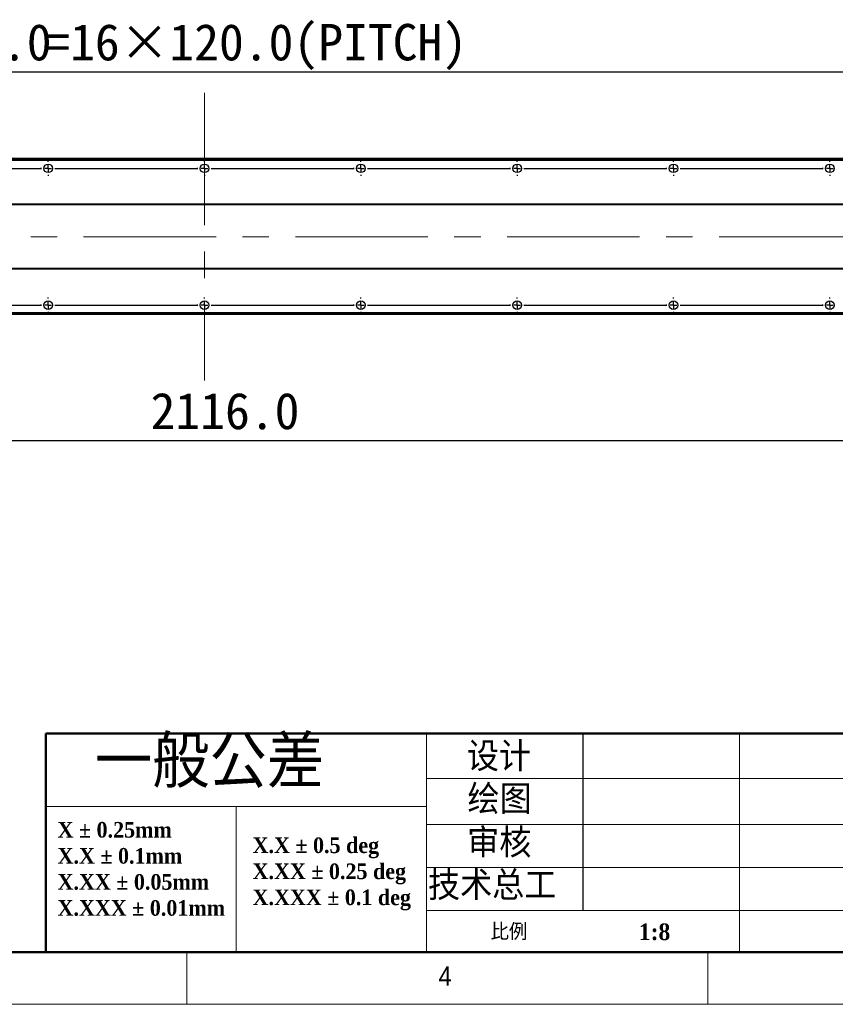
# Model space of a CAD drawing. Header units: millimetres. Extents: x 40 to 3320, y 40 to 2336.
# Tile 4 of 9: x 1152 to 1778, y 40 to 796. Entities that reach past the tile are written whole.
import ezdxf

# ---------------------------------------------------------------- set-up
doc = ezdxf.new("R2010")
doc.units = ezdxf.units.MM
doc.header["$LTSCALE"] = 8
doc.linetypes.add('CENTERX2', pattern=[20.32, 12.7, -2.54, 2.54, -2.54])
doc.layers.add('DIMNS', color=7, linetype='Continuous')
doc.styles.add('SLDTEXTSTYLE1', font='Gothic.ttf', dxfattribs={"width": 0.913})
doc.styles.add('SLDTEXTSTYLE2', font='timesbd.ttf', dxfattribs={"width": 0.933})
doc.styles.add('SLDTEXTSTYLE4', font='txt', dxfattribs={"bigfont": 'bigfont'})
doc.styles.add('SLDTEXTSTYLE8', font='txt')
doc.dimstyles.new('SLDDIMSTYLE0', dxfattribs={"dimtxt": 28, "dimasz": 16, "dimexe": 0, "dimexo": 0.0625, "dimgap": 7, "dimtad": 2, "dimdec": 1, "dimrnd": 1e-09, "dimzin": 4, "dimdsep": 46, "dimtxsty": 'SLDTEXTSTYLE8', "dimsah": 1, "dimcen": 0.09, "dimadec": 0, "dimazin": 1, "dimtfac": 1, "dimtdec": 1, "dimtofl": 0, "dimtmove": 0, "dimatfit": 3, "dimfxl": 0, "dimfrac": 2, "dimtolj": 1, "dimtzin": 12, "dimarcsym": 0})

# ---------------------------------------------------------------- blocks, each defined once
blk = doc.blocks.new('SW_NOTE_0')
at = {"color": 0, "linetype": 'Continuous', "lineweight": 0, "char_height": 12, "attachment_point": 1, "style": 'SLDTEXTSTYLE2'}
for s, insert in [('X.X ± 0.5 deg', (0, 15.82)), ('X.XX ± 0.25 deg', (0, -4.18)), ('X.XXX ± 0.1 deg', (0, -24.18))]:
    blk.add_mtext(s, dxfattribs=dict(at, insert=insert))
blk = doc.blocks.new('SW_NOTE_1')
at = {"color": 0, "linetype": 'Continuous', "lineweight": 0, "char_height": 12, "attachment_point": 1, "style": 'SLDTEXTSTYLE2'}
for s, insert in [('X ± 0.25mm ', (0, 15.82)), ('X.X ± 0.1mm', (0, -4.18))]:
    blk.add_mtext(s, dxfattribs=dict(at, insert=insert))
blk = doc.blocks.new('SW_NOTE_2')
at = {"color": 0, "linetype": 'Continuous', "lineweight": 0, "char_height": 12, "attachment_point": 1, "style": 'SLDTEXTSTYLE2'}
for s, insert in [('X.XX ± 0.05mm', (0, 15.82)), ('X.XXX ± 0.01mm', (0, -4.18))]:
    blk.add_mtext(s, dxfattribs=dict(at, insert=insert))
blk = doc.blocks.new('_D_13')
at = {"layer": 'DIMNS'}
for p, q in [((235.6, 619.19), (235.6, 464.85)), ((2351.6, 613.65), (2351.6, 464.85)), ((235.6, 472.85), (2351.6, 472.85))]:
    blk.add_line(p, q, dxfattribs=at)
for points in [[(235.6, 472.85), (251.6, 470.45), (251.6, 475.25)], [(2351.6, 472.85), (2335.6, 475.25), (2335.6, 470.45)]]:
    blk.add_solid(points, dxfattribs=at)
at = {"layer": 'DIMNS', "insert": (1252.26, 509.59), "char_height": 28, "attachment_point": 1, "style": 'SLDTEXTSTYLE8'}
blk.add_mtext('2116.0', dxfattribs=at)
blk = doc.blocks.new('_D_18')
at = {"layer": 'DIMNS'}
for p, q in [((333.6, 692.01), (333.6, 764)), ((2253.6, 692.01), (2253.6, 764)), ((333.6, 756), (2253.6, 756))]:
    blk.add_line(p, q, dxfattribs=at)
for points in [[(333.6, 756), (349.6, 753.6), (349.6, 758.4)], [(2253.6, 756), (2237.6, 758.4), (2237.6, 753.6)]]:
    blk.add_solid(points, dxfattribs=at)
at = {"layer": 'DIMNS', "char_height": 28, "attachment_point": 1, "style": 'SLDTEXTSTYLE8'}
for s, insert in [('=16×120.0(PITCH)', (1171.43, 792.73)), ('1920.0', (1062, 792.73))]:
    blk.add_mtext(s, dxfattribs=dict(at, insert=insert))
blk = doc.blocks.new('SW_CENTERMARKSYMBOL_2')
at = {"layer": 'DIMNS', "color": 0}
for p, q in [((485.08, 0), (594.92, 0)), ((594.92, 0), (594.16, 0)), ((600, 0), (597.46, 0)), ((600, 0), (597.46, 0)), ((600, 0), (597.46, 0)), ((600, 0), (597.46, 0)), ((600, 0), (597.46, 0)), ((600, 0), (597.46, 0)), ((600, 0), (597.46, 0)), ((600, 0), (597.46, 0)), ((600, 5.08), (600, 5.84)), ((600, 0), (600, 2.54)), ((600, 0), (600, 2.54)), ((600, 0), (600, 2.54)), ((600, 0), (600, 2.54)), ((600, 0), (600, 2.54)), ((600, 0), (600, 2.54)), ((600, 0), (600, 2.54)), ((600, 0), (600, 2.54)), ((600, 0), (600, -2.54)), ((600, 0), (602.54, 0)), ((600, 0), (600, -2.54)), ((600, 0), (602.54, 0)), ((600, 0), (600, -2.54)), ((600, 0), (602.54, 0)), ((600, 0), (600, -2.54)), ((600, 0), (602.54, 0)), ((600, 0), (600, -2.54)), ((600, 0), (602.54, 0)), ((600, 0), (600, -2.54)), ((600, 0), (602.54, 0)), ((600, 0), (600, -2.54)), ((600, 0), (602.54, 0)), ((600, 0), (600, -2.54)), ((600, 0), (602.54, 0)), ((605.08, 0), (605.84, 0)), ((605.08, 0), (714.92, 0)), ((714.92, 0), (714.16, 0)), ((720, 0), (717.46, 0)), ((720, 0), (717.46, 0)), ((720, 0), (717.46, 0)), ((720, 0), (717.46, 0)), ((720, 0), (717.46, 0)), ((720, 0), (717.46, 0)), ((720, 0), (717.46, 0)), ((720, 0), (717.46, 0)), ((720, 0), (717.46, 0)), ((720, 5.08), (720, 5.84)), ((720, 0), (720, 2.54)), ((720, 0), (720, 2.54)), ((720, 0), (720, 2.54)), ((720, 0), (720, 2.54)), ((720, 0), (720, 2.54)), ((720, 0), (720, 2.54)), ((720, 0), (720, 2.54)), ((720, 0), (720, 2.54)), ((720, 0), (720, 2.54)), ((720, 0), (720, -2.54)), ((720, 0), (722.54, 0)), ((720, 0), (720, -2.54)), ((720, 0), (722.54, 0)), ((720, 0), (720, -2.54)), ((720, 0), (722.54, 0)), ((720, 0), (720, -2.54)), ((720, 0), (722.54, 0)), ((720, 0), (720, -2.54)), ((720, 0), (722.54, 0)), ((720, 0), (720, -2.54)), ((720, 0), (722.54, 0)), ((720, 0), (720, -2.54)), ((720, 0), (722.54, 0)), ((720, 0), (720, -2.54)), ((720, 0), (722.54, 0)), ((720, 0), (720, -2.54)), ((720, 0), (722.54, 0)), ((725.08, 0), (725.84, 0)), ((725.08, 0), (834.92, 0)), ((834.92, 0), (834.16, 0)), ((840, 0), (837.46, 0)), ((840, 0), (837.46, 0)), ((840, 0), (837.46, 0)), ((840, 0), (837.46, 0)), ((840, 0), (837.46, 0)), ((840, 0), (837.46, 0)), ((840, 0), (837.46, 0)), ((840, 0), (837.46, 0)), ((840, 5.08), (840, 5.84)), ((840, 0), (840, 2.54)), ((840, 0), (840, 2.54)), ((840, 0), (840, 2.54)), ((840, 0), (840, 2.54)), ((840, 0), (840, 2.54)), ((840, 0), (840, 2.54)), ((840, 0), (840, 2.54)), ((840, 0), (840, 2.54)), ((840, 0), (840, -2.54)), ((840, 0), (842.54, 0)), ((840, 0), (840, -2.54)), ((840, 0), (842.54, 0)), ((840, 0), (840, -2.54)), ((840, 0), (842.54, 0)), ((840, 0), (840, -2.54)), ((840, 0), (842.54, 0)), ((840, 0), (840, -2.54)), ((840, 0), (842.54, 0)), ((840, 0), (840, -2.54)), ((840, 0), (842.54, 0)), ((840, 0), (840, -2.54)), ((840, 0), (842.54, 0)), ((840, 0), (840, -2.54)), ((840, 0), (842.54, 0)), ((845.08, 0), (845.84, 0)), ((845.08, 0), (954.92, 0)), ((954.92, 0), (954.16, 0)), ((960, 0), (957.46, 0)), ((960, 0), (957.46, 0)), ((960, 0), (957.46, 0)), ((960, 0), (957.46, 0)), ((960, 0), (957.46, 0)), ((960, 0), (957.46, 0)), ((960, 0), (957.46, 0)), ((960, 5.08), (960, 5.84)), ((960, 0), (960, 2.54)), ((960, 0), (960, 2.54)), ((960, 0), (960, 2.54)), ((960, 0), (960, 2.54)), ((960, 0), (960, 2.54)), ((960, 0), (960, 2.54)), ((960, 0), (960, 2.54)), ((960, 0), (960, -2.54)), ((960, 0), (962.54, 0)), ((960, 0), (960, -2.54)), ((960, 0), (962.54, 0)), ((960, 0), (960, -2.54)), ((960, 0), (962.54, 0)), ((960, 0), (960, -2.54)), ((960, 0), (962.54, 0)), ((960, 0), (960, -2.54)), ((960, 0), (962.54, 0)), ((960, 0), (960, -2.54)), ((960, 0), (962.54, 0)), ((960, 0), (960, -2.54)), ((960, 0), (962.54, 0)), ((965.08, 0), (965.84, 0)), ((965.08, 0), (1074.92, 0)), ((1074.92, 0), (1074.16, 0)), ((1080, 0), (1077.46, 0)), ((1080, 0), (1077.46, 0)), ((1080, 0), (1077.46, 0)), ((1080, 0), (1077.46, 0)), ((1080, 0), (1077.46, 0)), ((1080, 0), (1077.46, 0)), ((1080, 5.08), (1080, 5.84)), ((1080, 0), (1080, 2.54)), ((1080, 0), (1080, 2.54)), ((1080, 0), (1080, 2.54)), ((1080, 0), (1080, 2.54)), ((1080, 0), (1080, 2.54)), ((1080, 0), (1080, 2.54)), ((1080, 0), (1080, -2.54)), ((1080, 0), (1082.54, 0)), ((1080, 0), (1080, -2.54)), ((1080, 0), (1082.54, 0)), ((1080, 0), (1080, -2.54)), ((1080, 0), (1082.54, 0)), ((1080, 0), (1080, -2.54)), ((1080, 0), (1082.54, 0)), ((1080, 0), (1080, -2.54)), ((1080, 0), (1082.54, 0)), ((1080, 0), (1080, -2.54)), ((1080, 0), (1082.54, 0)), ((1085.08, 0), (1085.84, 0)), ((1085.08, 0), (1194.92, 0)), ((1194.92, 0), (1194.16, 0)), ((1200, 0), (1197.46, 0)), ((1200, 0), (1197.46, 0)), ((1200, 0), (1197.46, 0)), ((1200, 0), (1197.46, 0)), ((1200, 0), (1197.46, 0)), ((1200, 5.08), (1200, 5.84)), ((1200, 0), (1200, 2.54)), ((1200, 0), (1200, 2.54)), ((1200, 0), (1200, 2.54)), ((1200, 0), (1200, 2.54)), ((1200, 0), (1200, 2.54)), ((1200, 0), (1200, -2.54)), ((1200, 0), (1202.54, 0)), ((1200, 0), (1200, -2.54)), ((1200, 0), (1202.54, 0)), ((1200, 0), (1200, -2.54)), ((1200, 0), (1202.54, 0)), ((1200, 0), (1200, -2.54)), ((1200, 0), (1202.54, 0)), ((1200, 0), (1200, -2.54)), ((1200, 0), (1202.54, 0)), ((600, -5.08), (600, -5.84)), ((720, -5.08), (720, -5.84)), ((840, -5.08), (840, -5.84)), ((960, -5.08), (960, -5.84)), ((1080, -5.08), (1080, -5.84)), ((1200, -5.08), (1200, -5.84))]:
    blk.add_line(p, q, dxfattribs=at)
blk = doc.blocks.new('SW_CENTERMARKSYMBOL_3')
at = {"layer": 'DIMNS', "color": 0}
for p, q in [((365.08, 0), (474.92, 0)), ((474.92, 0), (474.16, 0)), ((480, 0), (477.46, 0)), ((480, 0), (477.46, 0)), ((480, 0), (477.46, 0)), ((480, 0), (477.46, 0)), ((480, 0), (477.46, 0)), ((480, 0), (477.46, 0)), ((480, 0), (477.46, 0)), ((480, 0), (477.46, 0)), ((480, 5.08), (480, 5.84)), ((480, 0), (480, 2.54)), ((480, 0), (480, 2.54)), ((480, 0), (480, 2.54)), ((480, 0), (480, 2.54)), ((480, 0), (480, 2.54)), ((480, 0), (480, 2.54)), ((480, 0), (480, 2.54)), ((480, 0), (480, 2.54)), ((480, 0), (480, -2.54)), ((480, 0), (482.54, 0)), ((480, 0), (480, -2.54)), ((480, 0), (482.54, 0)), ((480, 0), (480, -2.54)), ((480, 0), (482.54, 0)), ((480, 0), (480, -2.54)), ((480, 0), (482.54, 0)), ((480, 0), (480, -2.54)), ((480, 0), (482.54, 0)), ((480, 0), (480, -2.54)), ((480, 0), (482.54, 0)), ((480, 0), (480, -2.54)), ((480, 0), (482.54, 0)), ((480, 0), (480, -2.54)), ((480, 0), (482.54, 0)), ((485.08, 0), (485.84, 0)), ((485.08, 0), (594.92, 0)), ((594.92, 0), (594.16, 0)), ((600, 0), (597.46, 0)), ((600, 0), (597.46, 0)), ((600, 0), (597.46, 0)), ((600, 0), (597.46, 0)), ((600, 0), (597.46, 0)), ((600, 0), (597.46, 0)), ((600, 0), (597.46, 0)), ((600, 0), (597.46, 0)), ((600, 0), (597.46, 0)), ((600, 5.08), (600, 5.84)), ((600, 0), (600, 2.54)), ((600, 0), (600, 2.54)), ((600, 0), (600, 2.54)), ((600, 0), (600, 2.54)), ((600, 0), (600, 2.54)), ((600, 0), (600, 2.54)), ((600, 0), (600, 2.54)), ((600, 0), (600, 2.54)), ((600, 0), (600, 2.54)), ((600, 0), (600, -2.54)), ((600, 0), (602.54, 0)), ((600, 0), (600, -2.54)), ((600, 0), (602.54, 0)), ((600, 0), (600, -2.54)), ((600, 0), (602.54, 0)), ((600, 0), (600, -2.54)), ((600, 0), (602.54, 0)), ((600, 0), (600, -2.54)), ((600, 0), (602.54, 0)), ((600, 0), (600, -2.54)), ((600, 0), (602.54, 0)), ((600, 0), (600, -2.54)), ((600, 0), (602.54, 0)), ((600, 0), (600, -2.54)), ((600, 0), (602.54, 0)), ((600, 0), (600, -2.54)), ((600, 0), (602.54, 0)), ((605.08, 0), (605.84, 0)), ((605.08, 0), (714.92, 0)), ((714.92, 0), (714.16, 0)), ((720, 0), (717.46, 0)), ((720, 0), (717.46, 0)), ((720, 0), (717.46, 0)), ((720, 0), (717.46, 0)), ((720, 0), (717.46, 0)), ((720, 0), (717.46, 0)), ((720, 0), (717.46, 0)), ((720, 0), (717.46, 0)), ((720, 5.08), (720, 5.84)), ((720, 0), (720, 2.54)), ((720, 0), (720, 2.54)), ((720, 0), (720, 2.54)), ((720, 0), (720, 2.54)), ((720, 0), (720, 2.54)), ((720, 0), (720, 2.54)), ((720, 0), (720, 2.54)), ((720, 0), (720, 2.54)), ((720, 0), (720, -2.54)), ((720, 0), (722.54, 0)), ((720, 0), (720, -2.54)), ((720, 0), (722.54, 0)), ((720, 0), (720, -2.54)), ((720, 0), (722.54, 0)), ((720, 0), (720, -2.54)), ((720, 0), (722.54, 0)), ((720, 0), (720, -2.54)), ((720, 0), (722.54, 0)), ((720, 0), (720, -2.54)), ((720, 0), (722.54, 0)), ((720, 0), (720, -2.54)), ((720, 0), (722.54, 0)), ((720, 0), (720, -2.54)), ((720, 0), (722.54, 0)), ((725.08, 0), (725.84, 0)), ((725.08, 0), (834.92, 0)), ((834.92, 0), (834.16, 0)), ((840, 0), (837.46, 0)), ((840, 0), (837.46, 0)), ((840, 0), (837.46, 0)), ((840, 0), (837.46, 0)), ((840, 0), (837.46, 0)), ((840, 0), (837.46, 0)), ((840, 0), (837.46, 0)), ((840, 5.08), (840, 5.84)), ((840, 0), (840, 2.54)), ((840, 0), (840, 2.54)), ((840, 0), (840, 2.54)), ((840, 0), (840, 2.54)), ((840, 0), (840, 2.54)), ((840, 0), (840, 2.54)), ((840, 0), (840, 2.54)), ((840, 0), (840, -2.54)), ((840, 0), (842.54, 0)), ((840, 0), (840, -2.54)), ((840, 0), (842.54, 0)), ((840, 0), (840, -2.54)), ((840, 0), (842.54, 0)), ((840, 0), (840, -2.54)), ((840, 0), (842.54, 0)), ((840, 0), (840, -2.54)), ((840, 0), (842.54, 0)), ((840, 0), (840, -2.54)), ((840, 0), (842.54, 0)), ((840, 0), (840, -2.54)), ((840, 0), (842.54, 0)), ((845.08, 0), (845.84, 0)), ((845.08, 0), (954.92, 0)), ((954.92, 0), (954.16, 0)), ((960, 0), (957.46, 0)), ((960, 0), (957.46, 0)), ((960, 0), (957.46, 0)), ((960, 0), (957.46, 0)), ((960, 0), (957.46, 0)), ((960, 0), (957.46, 0)), ((960, 5.08), (960, 5.84)), ((960, 0), (960, 2.54)), ((960, 0), (960, 2.54)), ((960, 0), (960, 2.54)), ((960, 0), (960, 2.54)), ((960, 0), (960, 2.54)), ((960, 0), (960, 2.54)), ((960, 0), (960, -2.54)), ((960, 0), (962.54, 0)), ((960, 0), (960, -2.54)), ((960, 0), (962.54, 0)), ((960, 0), (960, -2.54)), ((960, 0), (962.54, 0)), ((960, 0), (960, -2.54)), ((960, 0), (962.54, 0)), ((960, 0), (960, -2.54)), ((960, 0), (962.54, 0)), ((960, 0), (960, -2.54)), ((960, 0), (962.54, 0)), ((965.08, 0), (965.84, 0)), ((965.08, 0), (1074.92, 0)), ((1074.92, 0), (1074.16, 0)), ((1080, 0), (1077.46, 0)), ((1080, 0), (1077.46, 0)), ((1080, 0), (1077.46, 0)), ((1080, 0), (1077.46, 0)), ((1080, 0), (1077.46, 0)), ((1080, 5.08), (1080, 5.84)), ((1080, 0), (1080, 2.54)), ((1080, 0), (1080, 2.54)), ((1080, 0), (1080, 2.54)), ((1080, 0), (1080, 2.54)), ((1080, 0), (1080, 2.54)), ((1080, 0), (1080, -2.54)), ((1080, 0), (1082.54, 0)), ((1080, 0), (1080, -2.54)), ((1080, 0), (1082.54, 0)), ((1080, 0), (1080, -2.54)), ((1080, 0), (1082.54, 0)), ((1080, 0), (1080, -2.54)), ((1080, 0), (1082.54, 0)), ((1080, 0), (1080, -2.54)), ((1080, 0), (1082.54, 0)), ((480, -5.08), (480, -5.84)), ((600, -5.08), (600, -5.84)), ((720, -5.08), (720, -5.84)), ((840, -5.08), (840, -5.84)), ((960, -5.08), (960, -5.84)), ((1080, -5.08), (1080, -5.84))]:
    blk.add_line(p, q, dxfattribs=at)
blk = doc.blocks.new('SW_CENTERMARKSYMBOL_6')
at = {"layer": 'DIMNS', "color": 0}
for p, q in [((-1194.92, 0), (-1085.08, 0)), ((-1085.08, 0), (-1085.84, 0)), ((-1080, 0), (-1082.54, 0)), ((-1080, 0), (-1082.54, 0)), ((-1080, 0), (-1082.54, 0)), ((-1080, 0), (-1082.54, 0)), ((-1080, 0), (-1082.54, 0)), ((-1080, 0), (-1082.54, 0)), ((-1080, 0), (-1082.54, 0)), ((-1080, 0), (-1082.54, 0)), ((-1080, 5.08), (-1080, 5.84)), ((-1080, 0), (-1080, 2.54)), ((-1080, 0), (-1080, 2.54)), ((-1080, 0), (-1080, 2.54)), ((-1080, 0), (-1080, 2.54)), ((-1080, 0), (-1080, 2.54)), ((-1080, 0), (-1080, 2.54)), ((-1080, 0), (-1080, 2.54)), ((-1080, 0), (-1080, 2.54)), ((-1080, 0), (-1080, -2.54)), ((-1080, 0), (-1077.46, 0)), ((-1080, 0), (-1080, -2.54)), ((-1080, 0), (-1077.46, 0)), ((-1080, 0), (-1080, -2.54)), ((-1080, 0), (-1077.46, 0)), ((-1080, 0), (-1080, -2.54)), ((-1080, 0), (-1077.46, 0)), ((-1080, 0), (-1080, -2.54)), ((-1080, 0), (-1077.46, 0)), ((-1080, 0), (-1080, -2.54)), ((-1080, 0), (-1077.46, 0)), ((-1080, 0), (-1080, -2.54)), ((-1080, 0), (-1077.46, 0)), ((-1080, 0), (-1080, -2.54)), ((-1080, 0), (-1077.46, 0)), ((-1074.92, 0), (-1074.16, 0)), ((-1074.92, 0), (-965.08, 0)), ((-965.08, 0), (-965.84, 0)), ((-960, 0), (-962.54, 0)), ((-960, 0), (-962.54, 0)), ((-960, 0), (-962.54, 0)), ((-960, 0), (-962.54, 0)), ((-960, 0), (-962.54, 0)), ((-960, 0), (-962.54, 0)), ((-960, 0), (-962.54, 0)), ((-960, 0), (-962.54, 0)), ((-960, 0), (-962.54, 0)), ((-960, 5.08), (-960, 5.84)), ((-960, 0), (-960, 2.54)), ((-960, 0), (-960, 2.54)), ((-960, 0), (-960, 2.54)), ((-960, 0), (-960, 2.54)), ((-960, 0), (-960, 2.54)), ((-960, 0), (-960, 2.54)), ((-960, 0), (-960, 2.54)), ((-960, 0), (-960, 2.54)), ((-960, 0), (-960, 2.54)), ((-960, 0), (-960, -2.54)), ((-960, 0), (-957.46, 0)), ((-960, 0), (-960, -2.54)), ((-960, 0), (-957.46, 0)), ((-960, 0), (-960, -2.54)), ((-960, 0), (-957.46, 0)), ((-960, 0), (-960, -2.54)), ((-960, 0), (-957.46, 0)), ((-960, 0), (-960, -2.54)), ((-960, 0), (-957.46, 0)), ((-960, 0), (-960, -2.54)), ((-960, 0), (-957.46, 0)), ((-960, 0), (-960, -2.54)), ((-960, 0), (-957.46, 0)), ((-960, 0), (-960, -2.54)), ((-960, 0), (-957.46, 0)), ((-960, 0), (-960, -2.54)), ((-960, 0), (-957.46, 0)), ((-954.92, 0), (-954.16, 0)), ((-954.92, 0), (-845.08, 0)), ((-845.08, 0), (-845.84, 0)), ((-840, 0), (-842.54, 0)), ((-840, 0), (-842.54, 0)), ((-840, 0), (-842.54, 0)), ((-840, 0), (-842.54, 0)), ((-840, 0), (-842.54, 0)), ((-840, 0), (-842.54, 0)), ((-840, 0), (-842.54, 0)), ((-840, 0), (-842.54, 0)), ((-840, 5.08), (-840, 5.84)), ((-840, 0), (-840, 2.54)), ((-840, 0), (-840, 2.54)), ((-840, 0), (-840, 2.54)), ((-840, 0), (-840, 2.54)), ((-840, 0), (-840, 2.54)), ((-840, 0), (-840, 2.54)), ((-840, 0), (-840, 2.54)), ((-840, 0), (-840, 2.54)), ((-840, 0), (-840, -2.54)), ((-840, 0), (-837.46, 0)), ((-840, 0), (-840, -2.54)), ((-840, 0), (-837.46, 0)), ((-840, 0), (-840, -2.54)), ((-840, 0), (-837.46, 0)), ((-840, 0), (-840, -2.54)), ((-840, 0), (-837.46, 0)), ((-840, 0), (-840, -2.54)), ((-840, 0), (-837.46, 0)), ((-840, 0), (-840, -2.54)), ((-840, 0), (-837.46, 0)), ((-840, 0), (-840, -2.54)), ((-840, 0), (-837.46, 0)), ((-840, 0), (-840, -2.54)), ((-840, 0), (-837.46, 0)), ((-834.92, 0), (-834.16, 0)), ((-834.92, 0), (-725.08, 0)), ((-725.08, 0), (-725.84, 0)), ((-720, 0), (-722.54, 0)), ((-720, 0), (-722.54, 0)), ((-720, 0), (-722.54, 0)), ((-720, 0), (-722.54, 0)), ((-720, 0), (-722.54, 0)), ((-720, 0), (-722.54, 0)), ((-720, 0), (-722.54, 0)), ((-720, 5.08), (-720, 5.84)), ((-720, 0), (-720, 2.54)), ((-720, 0), (-720, 2.54)), ((-720, 0), (-720, 2.54)), ((-720, 0), (-720, 2.54)), ((-720, 0), (-720, 2.54)), ((-720, 0), (-720, 2.54)), ((-720, 0), (-720, 2.54)), ((-720, 0), (-720, -2.54)), ((-720, 0), (-717.46, 0)), ((-720, 0), (-720, -2.54)), ((-720, 0), (-717.46, 0)), ((-720, 0), (-720, -2.54)), ((-720, 0), (-717.46, 0)), ((-720, 0), (-720, -2.54)), ((-720, 0), (-717.46, 0)), ((-720, 0), (-720, -2.54)), ((-720, 0), (-717.46, 0)), ((-720, 0), (-720, -2.54)), ((-720, 0), (-717.46, 0)), ((-720, 0), (-720, -2.54)), ((-720, 0), (-717.46, 0)), ((-714.92, 0), (-714.16, 0)), ((-714.92, 0), (-605.08, 0)), ((-605.08, 0), (-605.84, 0)), ((-600, 0), (-602.54, 0)), ((-600, 0), (-602.54, 0)), ((-600, 0), (-602.54, 0)), ((-600, 0), (-602.54, 0)), ((-600, 0), (-602.54, 0)), ((-600, 0), (-602.54, 0)), ((-600, 5.08), (-600, 5.84)), ((-600, 0), (-600, 2.54)), ((-600, 0), (-600, 2.54)), ((-600, 0), (-600, 2.54)), ((-600, 0), (-600, 2.54)), ((-600, 0), (-600, 2.54)), ((-600, 0), (-600, 2.54)), ((-600, 0), (-600, -2.54)), ((-600, 0), (-597.46, 0)), ((-600, 0), (-600, -2.54)), ((-600, 0), (-597.46, 0)), ((-600, 0), (-600, -2.54)), ((-600, 0), (-597.46, 0)), ((-600, 0), (-600, -2.54)), ((-600, 0), (-597.46, 0)), ((-600, 0), (-600, -2.54)), ((-600, 0), (-597.46, 0)), ((-600, 0), (-600, -2.54)), ((-600, 0), (-597.46, 0)), ((-594.92, 0), (-594.16, 0)), ((-594.92, 0), (-485.08, 0)), ((-485.08, 0), (-485.84, 0)), ((-480, 0), (-482.54, 0)), ((-480, 0), (-482.54, 0)), ((-480, 0), (-482.54, 0)), ((-480, 0), (-482.54, 0)), ((-480, 0), (-482.54, 0)), ((-480, 5.08), (-480, 5.84)), ((-480, 0), (-480, 2.54)), ((-480, 0), (-480, 2.54)), ((-480, 0), (-480, 2.54)), ((-480, 0), (-480, 2.54)), ((-480, 0), (-480, 2.54)), ((-480, 0), (-480, -2.54)), ((-480, 0), (-477.46, 0)), ((-480, 0), (-480, -2.54)), ((-480, 0), (-477.46, 0)), ((-480, 0), (-480, -2.54)), ((-480, 0), (-477.46, 0)), ((-480, 0), (-480, -2.54)), ((-480, 0), (-477.46, 0)), ((-480, 0), (-480, -2.54)), ((-480, 0), (-477.46, 0)), ((-1080, -5.08), (-1080, -5.84)), ((-960, -5.08), (-960, -5.84)), ((-840, -5.08), (-840, -5.84)), ((-720, -5.08), (-720, -5.84)), ((-600, -5.08), (-600, -5.84)), ((-480, -5.08), (-480, -5.84))]:
    blk.add_line(p, q, dxfattribs=at)
blk = doc.blocks.new('SW_CENTERMARKSYMBOL_7')
at = {"layer": 'DIMNS', "color": 0}
for p, q in [((-1194.92, 0), (-1085.08, 0)), ((-1085.08, 0), (-1085.84, 0)), ((-1080, 0), (-1082.54, 0)), ((-1080, 0), (-1082.54, 0)), ((-1080, 0), (-1082.54, 0)), ((-1080, 0), (-1082.54, 0)), ((-1080, 0), (-1082.54, 0)), ((-1080, 0), (-1082.54, 0)), ((-1080, 0), (-1082.54, 0)), ((-1080, 0), (-1082.54, 0)), ((-1080, 5.08), (-1080, 5.84)), ((-1080, 0), (-1080, 2.54)), ((-1080, 0), (-1080, 2.54)), ((-1080, 0), (-1080, 2.54)), ((-1080, 0), (-1080, 2.54)), ((-1080, 0), (-1080, 2.54)), ((-1080, 0), (-1080, 2.54)), ((-1080, 0), (-1080, 2.54)), ((-1080, 0), (-1080, 2.54)), ((-1080, 0), (-1080, -2.54)), ((-1080, 0), (-1077.46, 0)), ((-1080, 0), (-1080, -2.54)), ((-1080, 0), (-1077.46, 0)), ((-1080, 0), (-1080, -2.54)), ((-1080, 0), (-1077.46, 0)), ((-1080, 0), (-1080, -2.54)), ((-1080, 0), (-1077.46, 0)), ((-1080, 0), (-1080, -2.54)), ((-1080, 0), (-1077.46, 0)), ((-1080, 0), (-1080, -2.54)), ((-1080, 0), (-1077.46, 0)), ((-1080, 0), (-1080, -2.54)), ((-1080, 0), (-1077.46, 0)), ((-1080, 0), (-1080, -2.54)), ((-1080, 0), (-1077.46, 0)), ((-1074.92, 0), (-1074.16, 0)), ((-1074.92, 0), (-965.08, 0)), ((-965.08, 0), (-965.84, 0)), ((-960, 0), (-962.54, 0)), ((-960, 0), (-962.54, 0)), ((-960, 0), (-962.54, 0)), ((-960, 0), (-962.54, 0)), ((-960, 0), (-962.54, 0)), ((-960, 0), (-962.54, 0)), ((-960, 0), (-962.54, 0)), ((-960, 0), (-962.54, 0)), ((-960, 0), (-962.54, 0)), ((-960, 5.08), (-960, 5.84)), ((-960, 0), (-960, 2.54)), ((-960, 0), (-960, 2.54)), ((-960, 0), (-960, 2.54)), ((-960, 0), (-960, 2.54)), ((-960, 0), (-960, 2.54)), ((-960, 0), (-960, 2.54)), ((-960, 0), (-960, 2.54)), ((-960, 0), (-960, 2.54)), ((-960, 0), (-960, 2.54)), ((-960, 0), (-960, -2.54)), ((-960, 0), (-957.46, 0)), ((-960, 0), (-960, -2.54)), ((-960, 0), (-957.46, 0)), ((-960, 0), (-960, -2.54)), ((-960, 0), (-957.46, 0)), ((-960, 0), (-960, -2.54)), ((-960, 0), (-957.46, 0)), ((-960, 0), (-960, -2.54)), ((-960, 0), (-957.46, 0)), ((-960, 0), (-960, -2.54)), ((-960, 0), (-957.46, 0)), ((-960, 0), (-960, -2.54)), ((-960, 0), (-957.46, 0)), ((-960, 0), (-960, -2.54)), ((-960, 0), (-957.46, 0)), ((-960, 0), (-960, -2.54)), ((-960, 0), (-957.46, 0)), ((-954.92, 0), (-954.16, 0)), ((-954.92, 0), (-845.08, 0)), ((-845.08, 0), (-845.84, 0)), ((-840, 0), (-842.54, 0)), ((-840, 0), (-842.54, 0)), ((-840, 0), (-842.54, 0)), ((-840, 0), (-842.54, 0)), ((-840, 0), (-842.54, 0)), ((-840, 0), (-842.54, 0)), ((-840, 0), (-842.54, 0)), ((-840, 0), (-842.54, 0)), ((-840, 5.08), (-840, 5.84)), ((-840, 0), (-840, 2.54)), ((-840, 0), (-840, 2.54)), ((-840, 0), (-840, 2.54)), ((-840, 0), (-840, 2.54)), ((-840, 0), (-840, 2.54)), ((-840, 0), (-840, 2.54)), ((-840, 0), (-840, 2.54)), ((-840, 0), (-840, 2.54)), ((-840, 0), (-840, -2.54)), ((-840, 0), (-837.46, 0)), ((-840, 0), (-840, -2.54)), ((-840, 0), (-837.46, 0)), ((-840, 0), (-840, -2.54)), ((-840, 0), (-837.46, 0)), ((-840, 0), (-840, -2.54)), ((-840, 0), (-837.46, 0)), ((-840, 0), (-840, -2.54)), ((-840, 0), (-837.46, 0)), ((-840, 0), (-840, -2.54)), ((-840, 0), (-837.46, 0)), ((-840, 0), (-840, -2.54)), ((-840, 0), (-837.46, 0)), ((-840, 0), (-840, -2.54)), ((-840, 0), (-837.46, 0)), ((-834.92, 0), (-834.16, 0)), ((-834.92, 0), (-725.08, 0)), ((-725.08, 0), (-725.84, 0)), ((-720, 0), (-722.54, 0)), ((-720, 0), (-722.54, 0)), ((-720, 0), (-722.54, 0)), ((-720, 0), (-722.54, 0)), ((-720, 0), (-722.54, 0)), ((-720, 0), (-722.54, 0)), ((-720, 0), (-722.54, 0)), ((-720, 5.08), (-720, 5.84)), ((-720, 0), (-720, 2.54)), ((-720, 0), (-720, 2.54)), ((-720, 0), (-720, 2.54)), ((-720, 0), (-720, 2.54)), ((-720, 0), (-720, 2.54)), ((-720, 0), (-720, 2.54)), ((-720, 0), (-720, 2.54)), ((-720, 0), (-720, -2.54)), ((-720, 0), (-717.46, 0)), ((-720, 0), (-720, -2.54)), ((-720, 0), (-717.46, 0)), ((-720, 0), (-720, -2.54)), ((-720, 0), (-717.46, 0)), ((-720, 0), (-720, -2.54)), ((-720, 0), (-717.46, 0)), ((-720, 0), (-720, -2.54)), ((-720, 0), (-717.46, 0)), ((-720, 0), (-720, -2.54)), ((-720, 0), (-717.46, 0)), ((-720, 0), (-720, -2.54)), ((-720, 0), (-717.46, 0)), ((-714.92, 0), (-714.16, 0)), ((-714.92, 0), (-605.08, 0)), ((-605.08, 0), (-605.84, 0)), ((-600, 0), (-602.54, 0)), ((-600, 0), (-602.54, 0)), ((-600, 0), (-602.54, 0)), ((-600, 0), (-602.54, 0)), ((-600, 0), (-602.54, 0)), ((-600, 0), (-602.54, 0)), ((-600, 5.08), (-600, 5.84)), ((-600, 0), (-600, 2.54)), ((-600, 0), (-600, 2.54)), ((-600, 0), (-600, 2.54)), ((-600, 0), (-600, 2.54)), ((-600, 0), (-600, 2.54)), ((-600, 0), (-600, 2.54)), ((-600, 0), (-600, -2.54)), ((-600, 0), (-597.46, 0)), ((-600, 0), (-600, -2.54)), ((-600, 0), (-597.46, 0)), ((-600, 0), (-600, -2.54)), ((-600, 0), (-597.46, 0)), ((-600, 0), (-600, -2.54)), ((-600, 0), (-597.46, 0)), ((-600, 0), (-600, -2.54)), ((-600, 0), (-597.46, 0)), ((-600, 0), (-600, -2.54)), ((-600, 0), (-597.46, 0)), ((-594.92, 0), (-594.16, 0)), ((-594.92, 0), (-485.08, 0)), ((-485.08, 0), (-485.84, 0)), ((-480, 0), (-482.54, 0)), ((-480, 0), (-482.54, 0)), ((-480, 0), (-482.54, 0)), ((-480, 0), (-482.54, 0)), ((-480, 0), (-482.54, 0)), ((-480, 5.08), (-480, 5.84)), ((-480, 0), (-480, 2.54)), ((-480, 0), (-480, 2.54)), ((-480, 0), (-480, 2.54)), ((-480, 0), (-480, 2.54)), ((-480, 0), (-480, 2.54)), ((-480, 0), (-480, -2.54)), ((-480, 0), (-477.46, 0)), ((-480, 0), (-480, -2.54)), ((-480, 0), (-477.46, 0)), ((-480, 0), (-480, -2.54)), ((-480, 0), (-477.46, 0)), ((-480, 0), (-480, -2.54)), ((-480, 0), (-477.46, 0)), ((-480, 0), (-480, -2.54)), ((-480, 0), (-477.46, 0)), ((-1080, -5.08), (-1080, -5.84)), ((-960, -5.08), (-960, -5.84)), ((-840, -5.08), (-840, -5.84)), ((-720, -5.08), (-720, -5.84)), ((-600, -5.08), (-600, -5.84)), ((-480, -5.08), (-480, -5.84))]:
    blk.add_line(p, q, dxfattribs=at)

msp = doc.modelspace()

# ---------------------------------------------------------------- linework, layer by layer
at = {"color": 7, "linetype": 'Continuous', "lineweight": 25}
for p, q in [((2389.6, 689.35), (197.6, 689.35)), ((2389.6, 688.85), (197.6, 688.85)), ((2389.6, 687.85), (197.6, 687.85)), ((2389.6, 654.35), (197.6, 654.35)), ((2389.6, 653.85), (197.6, 653.85)), ((2389.6, 604.85), (197.6, 604.85)), ((2389.6, 604.35), (197.6, 604.35)), ((2389.6, 570.85), (197.6, 570.85)), ((2389.6, 569.85), (197.6, 569.85)), ((2283.6, 569.75), (303.6, 569.75)), ((2283.6, 569.55), (303.6, 569.55))]:
    msp.add_line(p, q, dxfattribs=at)
at = {"color": 7, "linetype": 'Continuous', "lineweight": 50}
for p, q in [((1171.76, 248), (1171.76, 80)), ((1171.76, 248), (1464, 248)), ((3280, 248), (1464, 248)), ((80, 80), (3280, 80))]:
    msp.add_line(p, q, dxfattribs=at)
at = {"color": 7, "linetype": 'Continuous', "lineweight": 18}
for p, q in [((1464, 248), (1464, 220)), ((1464, 192), (1464, 248)), ((1464, 220), (1464, 248)), ((1704.34, 248), (1704.34, 80)), ((1464, 192), (1464, 220)), ((1464, 213.26), (2201.48, 213.26)), ((1464, 192), (1171.76, 192)), ((1317.88, 192), (1317.88, 80)), ((1464, 192), (1464, 80)), ((1464, 178.04), (2201.48, 178.04)), ((1464, 145.04), (2201.48, 145.04)), ((2201.48, 112.05), (1464, 112.05)), ((80, 80), (3280, 80)), ((984, 80), (3280, 80)), ((1280, 40), (1280, 80)), ((1680, 40), (1680, 80)), ((40, 40), (3320, 40))]:
    msp.add_line(p, q, dxfattribs=at)
at = {"color": 7, "linetype": 'Continuous', "lineweight": 25}
for centre in [(1173.6, 681.85), (1293.6, 681.85), (1413.6, 681.85), (1533.6, 681.85), (1653.6, 681.85), (1773.6, 681.85), (1173.6, 576.85), (1293.6, 576.85), (1413.6, 576.85), (1533.6, 576.85), (1653.6, 576.85), (1773.6, 576.85)]:
    msp.add_circle(centre, 3.3, dxfattribs=at)
at = {"layer": 'DIMNS', "linetype": 'CENTERX2', "lineweight": 18}
for p, q in [((1293.6, 739.85), (1293.6, 518.85)), ((2440.4, 629.35), (146.8, 629.35))]:
    msp.add_line(p, q, dxfattribs=at)
at = {"layer": 'DIMNS', "color": 7}
msp.add_line((1584.2, 112.05), (1584.2, 248), dxfattribs=at)

# ---------------------------------------------------------------- block references
at = {"color": 7, "linetype": 'Continuous', "lineweight": 0}
for name, p in [('SW_NOTE_1', (1180.87, 164.17)), ('SW_NOTE_0', (1330.56, 152.31)), ('SW_NOTE_2', (1180.87, 124.17))]:
    msp.add_blockref(name, p, dxfattribs=at)
at = {"layer": 'DIMNS'}
for name, p in [('SW_CENTERMARKSYMBOL_6', (2253.6, 681.85)), ('SW_CENTERMARKSYMBOL_3', (693.6, 681.85)), ('SW_CENTERMARKSYMBOL_7', (2253.6, 576.85)), ('SW_CENTERMARKSYMBOL_2', (573.6, 576.85))]:
    msp.add_blockref(name, p, dxfattribs=at)

# ---------------------------------------------------------------- texts
at = {"color": 7, "linetype": 'Continuous', "lineweight": 0, "attachment_point": 1}
for s, insert, char_height, style in [('一般公差', (1209.54, 246.35), 40, 'SLDTEXTSTYLE4'), ('设计', (1495.03, 241.38), 22.4, 'SLDTEXTSTYLE4'), ('绘图', (1495.5, 208.53), 22.4, 'SLDTEXTSTYLE4'), ('审核', (1495.24, 175.11), 22.4, 'SLDTEXTSTYLE4'), ('技术总工', (1465.17, 142.4), 22.4, 'SLDTEXTSTYLE4'), ('比例', (1513.26, 102.09), 12.8, 'SLDTEXTSTYLE4'), ('1:8', (1627.08, 102.08), 12.8, 'SLDTEXTSTYLE2'), ('4', (1473.33, 69.17), 14.82, 'SLDTEXTSTYLE1')]:
    msp.add_mtext(s, dxfattribs=dict(at, insert=insert, char_height=char_height, style=style))

# ---------------------------------------------------------------- dimensions: what is measured, and where the dimension line sits
at = {"layer": 'DIMNS'}
dim = msp.add_linear_dim(base=(2253.6, 756), p1=(333.6, 681.85), p2=(2253.6, 681.85), text='<>=16×120.0(PITCH)', dimstyle='SLDDIMSTYLE0', dxfattribs=at)
dim.commit()
dim.dimension.update_dxf_attribs({"geometry": '_D_18', "text_midpoint": (1269.02, 756), "dimtype": 160})
dim = msp.add_linear_dim(base=(2351.6, 472.85), p1=(235.6, 629.35), p2=(2351.6, 623.81), dimstyle='SLDDIMSTYLE0', dxfattribs=at)
dim.commit()
dim.dimension.update_dxf_attribs({"geometry": '_D_13', "text_midpoint": (1306.98, 472.85), "dimtype": 160})

doc.saveas('drawing.dxf')
